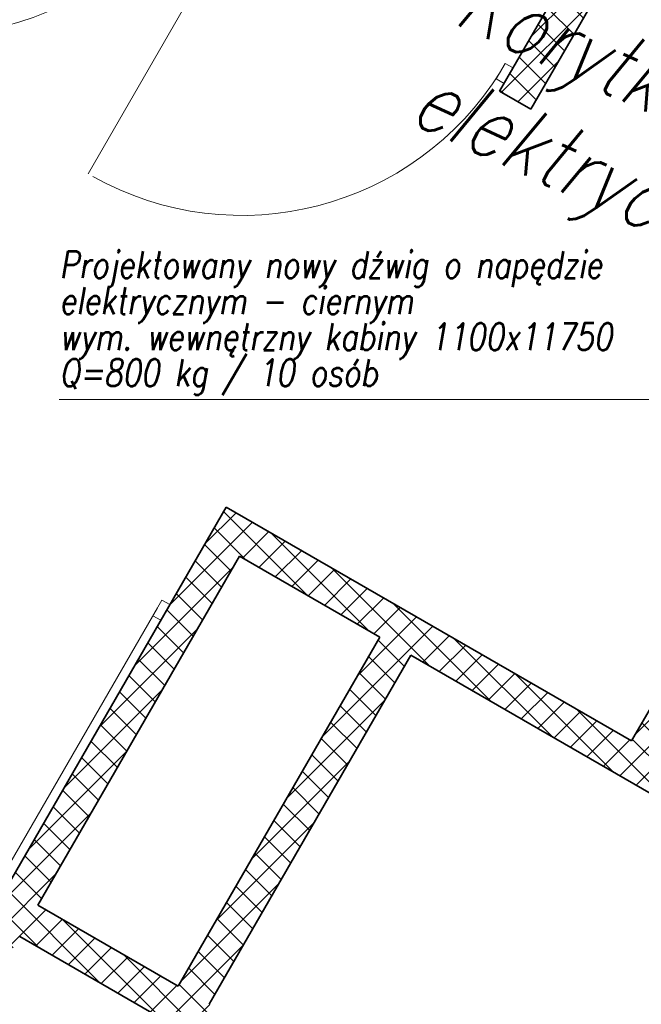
# Model space of a CAD drawing. Header units: millimetres. Extents: x 558 to 31258, y -5755 to 11028.
# Tile 78 of 144: x 22995 to 23168, y 6625 to 6898. Entities that reach past the tile are written whole.
import ezdxf
from ezdxf import colors
from ezdxf.entities.mleader import LeaderData, LeaderLine
from ezdxf.enums import TextEntityAlignment as Align
from ezdxf.math import Vec2, Vec3

# ---------------------------------------------------------------- set-up
doc = ezdxf.new("R2010")
doc.units = ezdxf.units.MM
doc.layers.add('FBThlon- Trasy elek.', color=84, linetype='Continuous')
for name, color, linetype, lineweight in [('K_Grube', 252, 'Continuous', 35), ('K_Kreskowanie', 252, 'Continuous', 5), ('K_Opis_zmienny', 252, 'Continuous', 13), ('K_Stolarka', 252, 'Continuous', 15)]:
    doc.layers.add(name, color=color, linetype=linetype, lineweight=lineweight)
doc.styles.add('FBThlon - uziom opis', font='romans.shx', dxfattribs={"width": 0.8, "oblique": 15})
doc.styles.add('Zwykły 50', font='romans.shx', dxfattribs={"width": 0.8, "oblique": 10, "height": 7.5})

msp = doc.modelspace()

# ---------------------------------------------------------------- hatches: boundary and pattern name
at = {"layer": 'K_Kreskowanie', "ltscale": 5}
h = msp.add_hatch(dxfattribs=at)
h.set_pattern_fill('ANSI37', color=256, scale=1.6)
h.set_pattern_definition([(45, (2962.861, -2454.189), (-3.5921024, 3.5921024), []), (135, (2962.861, -2454.189), (-3.5921024, -3.5921024), [])])
h.paths.add_polyline_path([(23007.059, 7098.317), (22767.559, 6683.491), (22861.955, 6628.991), (22866.955, 6637.651), (22827.984, 6660.151), (22841.984, 6684.4), (22808.209, 6703.9), (22875.301, 6820.107), (22954.976, 6774.107), (22959.976, 6782.767), (22880.301, 6828.767), (23028.709, 7085.817), (23106.652, 7040.817), (23041.652, 6928.234), (23050.312, 6923.234), (23115.312, 7035.817), (23193.254, 6990.817), (23128.254, 6878.234), (23136.914, 6873.234), (23201.914, 6985.817), (23298.909, 6929.817), (23164.909, 6697.722), (23052.326, 6762.722), (22951.826, 6588.651), (22944.898, 6592.651), (22939.898, 6583.991), (22962.414, 6570.991), (22967.414, 6579.651), (22960.486, 6583.651), (22994.986, 6643.407), (23073.795, 6597.907), (23039.295, 6538.151), (23028.036, 6544.651), (23023.036, 6535.991), (23094.05, 6494.991), (23099.05, 6503.651), (23047.955, 6533.151), (23087.455, 6601.567), (23047.618, 6624.567), (23103.618, 6721.562), (23170.302, 6683.062), (23309.302, 6923.817), (23369.923, 6888.817), (23389.923, 6923.458), (23179.479, 7044.958), (23206.479, 7091.723), (23171.838, 7111.723), (23144.838, 7064.958), (23008.872, 7143.458), (22988.872, 7108.817)])
h.paths.add_polyline_path([(23038.957, 6629.567), (22999.986, 6652.067), (23055.986, 6749.062), (23094.957, 6726.562)], flags=16)
h.paths.add_polyline_path([(22803.209, 6695.24), (22828.324, 6680.74), (22819.324, 6665.151), (22794.209, 6679.651)], flags=16)

# ---------------------------------------------------------------- linework, layer by layer
at = {"layer": 'K_Grube', "ltscale": 5}
for p, q in [((23128.254, 6878.234), (23193.254, 6990.817)), ((23136.914, 6873.234), (23201.914, 6985.817)), ((23164.909, 6697.722), (23298.909, 6929.817)), ((23136.914, 6873.234), (23128.254, 6878.234)), ((22951.826, 6588.651), (23052.326, 6762.722)), ((23052.326, 6762.722), (23164.909, 6697.722)), ((22999.986, 6652.067), (23055.986, 6749.062)), ((23055.986, 6749.062), (23094.957, 6726.562)), ((23038.957, 6629.567), (23094.957, 6726.562)), ((23047.618, 6624.567), (23103.618, 6721.562)), ((23103.618, 6721.562), (23170.302, 6683.062)), ((22999.986, 6652.067), (23038.957, 6629.567)), ((22994.986, 6643.407), (23073.795, 6597.907))]:
    msp.add_line(p, q, dxfattribs=at)
at = {"layer": 'K_Opis_zmienny'}
msp.add_line((23005.99, 6792.565), (23181.562, 6792.565), dxfattribs=at)
at = {"layer": 'K_Stolarka', "ltscale": 5}
for p, q in [((23054.977, 6926.314), (23013.977, 6855.3)), ((23129.839, 6885.979), (23127.339, 6881.649)), ((23132.004, 6884.729), (23129.839, 6885.979)), ((23127.339, 6881.649), (23129.504, 6880.399)), ((23034.503, 6736.852), (23032.003, 6732.522)), ((23036.668, 6735.602), (23034.503, 6736.852)), ((23033.253, 6734.687), (22992.253, 6663.673)), ((23032.003, 6732.522), (23034.168, 6731.272))]:
    msp.add_line(p, q, dxfattribs=at)
for centre in [(22970.043, 6978.373), (23056.646, 6928.373)]:
    msp.add_arc(centre, 84.625, 240.73421, 328.22722, dxfattribs=at)

# ---------------------------------------------------------------- texts
at = {"layer": 'K_Opis_zmienny', "style": 'Zwykły 50', "oblique": 10, "width": 0.8}
for s, p in [('Projektowany nowy dźwig o napędzie', (23005.99, 6830.065)), ('elektrycznym - ciernym', (23005.99, 6820.065)), ('wym. wewnętrzny kabiny 1100x11750', (23005.99, 6810.065)), ('Q=800 kg / 10 osób', (23005.99, 6800.065))]:
    msp.add_text(s, height=7.5, dxfattribs=at).set_placement(p, align=Align.MIDDLE_LEFT)

# ---------------------------------------------------------------- leaders
at = {"layer": 'FBThlon- Trasy elek.', "color": 6}
ml = msp.add_multileader_mtext('Standard', dxfattribs=at)
ml.set_content('Korytko\\Pelektryczne', style='FBThlon - uziom opis')
ml.set_leader_properties()
ml.build(insert=Vec2(0, 0))
ml.multileader.update_dxf_attribs({"arrow_head_size": 10})
ctx = ml.context
ctx.base_point, ctx.char_height, ctx.arrow_head_size, ctx.plane_origin, ctx.plane_x_axis, ctx.plane_y_axis = Vec3(23115.602, 6903.626), 18, 10, Vec3(23226.105, 6725.426), Vec3(0.9083939, -0.4181154), Vec3(0.4181154, 0.9083939)
notes = []
notes.append((ctx, [(0, (1, 1, 0), (23237.829, 6847.368), (-0.9083939, 0.4181154), 8, [(0, [(23271.169, 6885.774), (23237.829, 6847.368)], 0, [])])]))
ctx.mtext.insert, ctx.mtext.text_direction, ctx.mtext.width, ctx.mtext.flow_direction = Vec3(23122.436, 6913.691), Vec3(0.9083939, -0.4181154), 257.82455, 5
for ctx, leaders in notes:
    for number, flags, end, landing, length, lines in leaders:
        leader = LeaderData()
        leader.index, (leader.has_last_leader_line, leader.has_dogleg_vector, leader.attachment_direction) = number, flags
        leader.last_leader_point, leader.dogleg_vector, leader.dogleg_length = Vec3(end), Vec3(landing), length
        for number, points, colour, breaks in lines:
            line = LeaderLine()
            line.index, line.vertices, line.color, line.breaks = number, Vec3.list(points), colors.encode_raw_color(colour), breaks
            leader.lines.append(line)
        ctx.leaders.append(leader)

doc.saveas('drawing.dxf')
